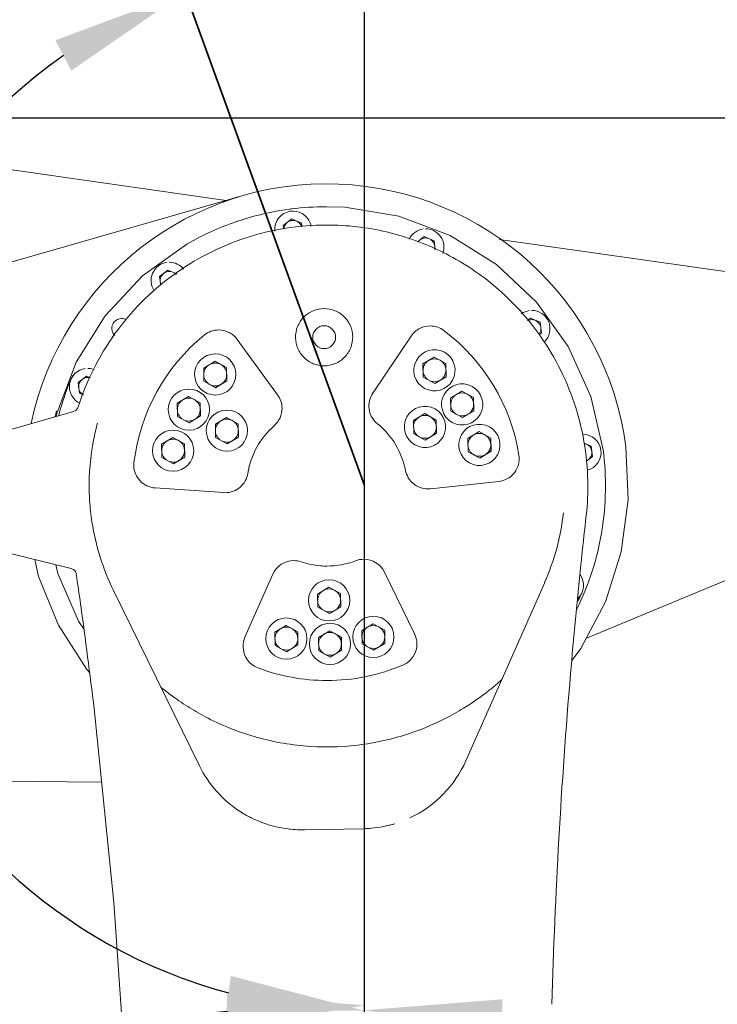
# Model space of a CAD drawing. Header units: millimetres. Extents: x 6756 to 17105, y -3613 to 3705.
# Tile 29 of 65: x 10062 to 10367, y 1717 to 2147. Entities that reach past the tile are written whole.
import ezdxf

# ---------------------------------------------------------------- set-up
doc = ezdxf.new("R2010")
doc.units = ezdxf.units.MM
doc.header["$PDSIZE"] = -5
doc.linetypes.add('点画线', pattern=[18, 12, -2, 2, -2])
doc.layers.get('0').update_dxf_attribs({"lineweight": 35})
for name, color, linetype, lineweight in [('中心线层', 1, '点画线', 18), ('尺寸线层', 3, 'Continuous', 18), ('粗实线层', 7, 'Continuous', 35), ('细实线层', 7, 'Continuous', 18)]:
    doc.layers.add(name, color=color, linetype=linetype, lineweight=lineweight)
doc.styles.add('标准', font='txt', dxfattribs={"width": 0.667})
doc.dimstyles.new('标准', dxfattribs={"dimscale": 15, "dimtxt": 3.5, "dimasz": 4, "dimexe": 2, "dimexo": 0, "dimtad": 1, "dimdsep": 46, "dimtxsty": '标准', "dimblk": '_CAXARROW', "dimcen": 0, "dimdle": 6, "dimazin": 2, "dimtfac": 0.707107, "dimtdec": 3, "dimtmove": 2, "dimatfit": 3, "dimfxl": 1, "dimfrac": 2, "dimtolj": 1, "dimarcsym": 1})

# ---------------------------------------------------------------- blocks, each defined once
blk = doc.blocks.new('678')
at = {"color": 5}
blk.add_line((-332.44, 1813.38), (0, 900), dxfattribs=at)
at = {"layer": '中心线层'}
blk.add_line((0, -903), (0, 900), dxfattribs=at)
at = {"layer": '粗实线层', "color": 8}
blk.add_arc((636.4, 636.4), 972, 110, 205, dxfattribs=at)
blk = doc.blocks.new('21324234')
at = {"layer": '细实线层'}
for p, q in [((-280.5, 1612.56), (-512.33, 1645.59)), ((-458.77, 1561.45), (-275.18, 1614.1)), ((-275.42, 1614.1), (-279.11, 1612.98)), ((-275.42, 1614.1), (-279.11, 1612.98)), ((-252.79, 1608.77), (-252.58, 1608.8)), ((-252.79, 1608.74), (-252.58, 1608.79)), ((-255.56, 1601.66), (-251.89, 1604.47)), ((-247.64, 1602.7), (-251.89, 1604.47)), ((-251.89, 1604.47), (-247.63, 1602.7)), ((-251.32, 1607.89), (-251.3, 1607.89)), ((-255.56, 1601.66), (-255.35, 1600.02)), ((-247.43, 1601.09), (-247.64, 1602.7)), ((-247.63, 1602.7), (-247.64, 1602.7)), ((-247.42, 1601.09), (-247.63, 1602.7)), ((-236.49, 1601.84), (-236.58, 1601.84)), ((-193.34, 1600.18), (-193.32, 1600.18)), ((-196.87, 1594.5), (-193.91, 1596.76)), ((-189.66, 1594.99), (-193.91, 1596.76)), ((-193.91, 1596.76), (-189.64, 1594.99)), ((-317.04, 1579.66), (-297.71, 1593.47)), ((-189.16, 1591.14), (-189.66, 1594.99)), ((-189.64, 1594.99), (-189.66, 1594.99)), ((-189.14, 1591.14), (-189.64, 1594.99)), ((71.45, 1562.41), (-160.97, 1595.53)), ((-305.39, 1585.57), (-305.37, 1585.57)), ((-309.63, 1579.35), (-305.96, 1582.15)), ((-309.63, 1579.35), (-309.14, 1575.63)), ((-302.08, 1580.54), (-305.96, 1582.15)), ((-305.96, 1582.15), (-302.08, 1580.54)), ((-146.98, 1564.52), (-146.95, 1564.52)), ((-148.86, 1560.09), (-147.55, 1561.1)), ((-147.55, 1561.1), (-143.28, 1559.33)), ((-143.3, 1559.33), (-147.55, 1561.09)), ((-142.7, 1554.75), (-143.3, 1559.33)), ((-143.28, 1559.33), (-143.3, 1559.33)), ((-142.69, 1554.75), (-143.28, 1559.33)), ((-199.64, 1553.33), (-216.42, 1528.37)), ((-144.64, 1555.37), (-144.39, 1555.02)), ((-144.64, 1555.37), (-144.39, 1555.01)), ((-143.68, 1553.99), (-142.7, 1554.75)), ((-142.69, 1554.75), (-143.67, 1553.99)), ((-142.69, 1554.75), (-142.7, 1554.75)), ((-258.02, 1527.59), (-275.73, 1551.89)), ((-285.32, 1545.56), (-285.3, 1545.56)), ((-290.35, 1539.35), (-285.4, 1542.33)), ((-280.36, 1539.54), (-285.41, 1542.32)), ((-285.4, 1542.33), (-280.35, 1539.54)), ((-194.5, 1541.16), (-189.56, 1544.14)), ((-194.39, 1535.39), (-194.5, 1541.16)), ((-184.5, 1541.35), (-189.56, 1544.14)), ((-184.41, 1535.58), (-184.52, 1541.35)), ((-184.5, 1541.35), (-184.39, 1535.58)), ((-345.29, 1532.98), (-341.63, 1535.79)), ((-339.84, 1535.04), (-341.63, 1535.79)), ((-341.63, 1535.79), (-339.83, 1535.05)), ((-341.06, 1539.21), (-341.03, 1539.21)), ((-290.35, 1539.35), (-290.24, 1533.58)), ((-280.25, 1533.77), (-280.36, 1539.54)), ((-280.35, 1539.54), (-280.36, 1539.54)), ((-280.24, 1533.77), (-280.35, 1539.54)), ((-345.29, 1532.98), (-344.7, 1528.4)), ((-285.18, 1530.78), (-290.24, 1533.58)), ((-285.19, 1530.79), (-280.25, 1533.77)), ((-280.24, 1533.77), (-285.18, 1530.78)), ((-280.24, 1533.77), (-280.25, 1533.77)), ((-194.39, 1535.39), (-189.34, 1532.6)), ((-189.34, 1532.61), (-184.41, 1535.58)), ((-184.39, 1535.58), (-189.34, 1532.6)), ((-184.39, 1535.58), (-184.41, 1535.58)), ((-342.96, 1527.68), (-344.7, 1528.4)), ((-296.86, 1530.2), (-296.83, 1530.2)), ((-285.32, 1527.56), (-285.3, 1527.56)), ((-285.3, 1527.56), (-285.13, 1527.56)), ((-193.83, 1530.49), (-193.8, 1530.49)), ((-182.39, 1526.26), (-177.45, 1529.24)), ((-172.39, 1526.44), (-177.45, 1529.24)), ((-301.88, 1523.99), (-296.94, 1526.97)), ((-301.88, 1523.99), (-301.77, 1518.22)), ((-291.9, 1524.18), (-296.94, 1526.97)), ((-296.94, 1526.97), (-291.88, 1524.18)), ((-291.79, 1518.41), (-291.9, 1524.18)), ((-291.88, 1524.18), (-291.9, 1524.18)), ((-291.77, 1518.41), (-291.88, 1524.18)), ((-182.28, 1520.48), (-182.39, 1526.26)), ((-172.3, 1520.67), (-172.41, 1526.44)), ((-172.39, 1526.44), (-172.29, 1520.67)), ((-350.8, 1519.35), (-410.83, 1502.04)), ((-350.8, 1519.35), (-347.2, 1520.39)), ((-280.23, 1521.01), (-280.2, 1521.01)), ((-198.66, 1516.45), (-193.72, 1519.43)), ((-188.67, 1516.63), (-193.72, 1519.43)), ((-182.28, 1520.48), (-177.23, 1517.69)), ((-177.23, 1517.7), (-172.3, 1520.67)), ((-172.29, 1520.67), (-177.23, 1517.69)), ((-172.29, 1520.67), (-172.3, 1520.67)), ((-296.72, 1515.43), (-301.77, 1518.22)), ((-296.72, 1515.44), (-291.79, 1518.41)), ((-291.77, 1518.41), (-296.72, 1515.43)), ((-291.77, 1518.41), (-291.79, 1518.41)), ((-285.25, 1514.81), (-280.31, 1517.79)), ((-285.25, 1514.81), (-285.14, 1509.03)), ((-280.31, 1517.79), (-275.25, 1515)), ((-275.27, 1515), (-280.31, 1517.78)), ((-275.16, 1509.22), (-275.27, 1515)), ((-275.25, 1515), (-275.27, 1515)), ((-275.14, 1509.22), (-275.25, 1515)), ((-198.55, 1510.67), (-198.66, 1516.45)), ((-188.57, 1510.86), (-188.68, 1516.63)), ((-188.67, 1516.63), (-188.56, 1510.86)), ((-181.72, 1515.59), (-181.69, 1515.59)), ((-303.72, 1512.26), (-303.69, 1512.26)), ((-296.86, 1512.2), (-296.83, 1512.2)), ((-296.83, 1512.2), (-296.66, 1512.2)), ((-198.55, 1510.67), (-193.5, 1507.88)), ((-193.51, 1507.89), (-188.57, 1510.86)), ((-188.56, 1510.86), (-193.5, 1507.88)), ((-188.56, 1510.86), (-188.57, 1510.86)), ((-174.86, 1508.59), (-169.92, 1511.57)), ((-164.86, 1508.78), (-169.92, 1511.57)), ((-124.66, 1510.45), (-124.64, 1510.45)), ((-308.74, 1506.05), (-303.79, 1509.03)), ((-308.74, 1506.05), (-308.63, 1500.28)), ((-298.76, 1506.24), (-303.8, 1509.03)), ((-303.79, 1509.03), (-298.74, 1506.24)), ((-298.65, 1500.47), (-298.76, 1506.24)), ((-298.74, 1506.24), (-298.76, 1506.24)), ((-298.63, 1500.47), (-298.74, 1506.24)), ((-280.09, 1506.24), (-285.14, 1509.03)), ((-280.09, 1506.25), (-275.16, 1509.22)), ((-275.14, 1509.22), (-280.09, 1506.24)), ((-275.14, 1509.22), (-275.16, 1509.22)), ((-197.99, 1505.78), (-197.97, 1505.78)), ((-174.75, 1502.81), (-174.86, 1508.59)), ((-164.77, 1503), (-164.88, 1508.78)), ((-164.86, 1508.78), (-164.75, 1503)), ((-120.98, 1505.26), (-123.99, 1506.51)), ((-123.99, 1506.51), (-120.97, 1505.26)), ((-280.23, 1503.01), (-280.2, 1503.01)), ((-280.2, 1503.01), (-280.03, 1503.02)), ((-174.75, 1502.81), (-169.7, 1500.02)), ((-169.7, 1500.03), (-164.77, 1503)), ((-164.75, 1503), (-169.7, 1500.02)), ((-164.75, 1503), (-164.77, 1503)), ((-120.38, 1500.68), (-120.98, 1505.26)), ((-120.97, 1505.26), (-120.98, 1505.26)), ((-120.37, 1500.68), (-120.97, 1505.26)), ((-303.58, 1497.49), (-308.63, 1500.28)), ((-303.58, 1497.5), (-298.65, 1500.47)), ((-298.63, 1500.47), (-303.58, 1497.49)), ((-298.63, 1500.47), (-298.65, 1500.47)), ((-174.19, 1497.92), (-174.16, 1497.92)), ((-122.96, 1498.7), (-120.38, 1500.68)), ((-120.37, 1500.68), (-122.96, 1498.69)), ((-120.37, 1500.68), (-120.38, 1500.68)), ((-303.72, 1494.26), (-303.69, 1494.26)), ((-303.69, 1494.26), (-303.52, 1494.26)), ((-122.98, 1421.42), (49.76, 1493)), ((-191.26, 1486.64), (-161.36, 1489.82)), ((-311.59, 1486.98), (-281.59, 1484.93)), ((-281.59, 1484.93), (-280.9, 1484.91)), ((-192.32, 1486.58), (-191.26, 1486.64)), ((-410.17, 1467.05), (-348.9, 1451.87)), ((-348.06, 1451.66), (-348.9, 1451.87)), ((-198.16, 1423.21), (-211.38, 1450.22)), ((-125.43, 1453.7), (-125.45, 1453.48)), ((-125.43, 1453.7), (-125.45, 1453.48)), ((-346.06, 1449.36), (-346.09, 1449.49)), ((-346.09, 1449.49), (-346.04, 1449.24)), ((-346.05, 1449.3), (-346.06, 1449.36)), ((-260.11, 1449.29), (-272.3, 1421.8)), ((-235.52, 1446.85), (-235.49, 1446.85)), ((-175.71, 1367.83), (-141.28, 1445.68)), ((-329.76, 1442.11), (-292.22, 1365.63)), ((-235.59, 1443.62), (-240.54, 1440.64)), ((-230.56, 1440.83), (-235.6, 1443.61)), ((-235.59, 1443.62), (-230.54, 1440.83)), ((-240.43, 1434.87), (-240.54, 1440.64)), ((-230.45, 1435.06), (-230.56, 1440.83)), ((-230.54, 1440.83), (-230.56, 1440.83)), ((-230.54, 1440.83), (-230.43, 1435.06)), ((-235.38, 1432.08), (-240.43, 1434.87)), ((-235.38, 1432.08), (-230.45, 1435.06)), ((-235.38, 1432.08), (-230.43, 1435.06)), ((-230.43, 1435.06), (-230.45, 1435.06)), ((-254.22, 1430.16), (-254.19, 1430.16)), ((-235.52, 1428.85), (-235.49, 1428.85)), ((-216.19, 1430.88), (-216.16, 1430.88)), ((-254.3, 1426.94), (-259.24, 1423.96)), ((-259.14, 1418.18), (-259.24, 1423.96)), ((-254.3, 1426.94), (-249.25, 1424.14)), ((-249.26, 1424.14), (-254.3, 1426.93)), ((-249.15, 1418.37), (-249.26, 1424.14)), ((-249.25, 1424.14), (-249.26, 1424.14)), ((-249.25, 1424.14), (-249.14, 1418.37)), ((-235.23, 1424.62), (-240.18, 1421.64)), ((-230.2, 1421.83), (-235.24, 1424.62)), ((-235.23, 1424.62), (-230.18, 1421.83)), ((-235.16, 1427.85), (-235.13, 1427.85)), ((-216.27, 1427.66), (-221.21, 1424.68)), ((-221.1, 1418.9), (-221.21, 1424.68)), ((-216.27, 1427.66), (-211.22, 1424.86)), ((-211.23, 1424.86), (-216.27, 1427.65)), ((-211.12, 1419.09), (-211.23, 1424.86)), ((-211.22, 1424.86), (-211.23, 1424.86)), ((-211.22, 1424.86), (-211.11, 1419.09)), ((-240.07, 1415.87), (-240.18, 1421.64)), ((-230.09, 1416.06), (-230.2, 1421.83)), ((-230.18, 1421.83), (-230.2, 1421.83)), ((-230.18, 1421.83), (-230.07, 1416.06)), ((-254.08, 1415.39), (-259.14, 1418.18)), ((-254.09, 1415.4), (-249.15, 1418.37)), ((-254.08, 1415.39), (-249.14, 1418.37)), ((-249.14, 1418.37), (-249.15, 1418.37)), ((-235.02, 1413.08), (-240.07, 1415.87)), ((-235.02, 1413.09), (-230.09, 1416.06)), ((-235.02, 1413.08), (-230.07, 1416.06)), ((-230.07, 1416.06), (-230.09, 1416.06)), ((-216.05, 1416.11), (-221.1, 1418.9)), ((-216.05, 1416.12), (-211.12, 1419.09)), ((-216.05, 1416.11), (-211.11, 1419.09)), ((-211.11, 1419.09), (-211.12, 1419.09)), ((-254.22, 1412.16), (-254.19, 1412.16)), ((-216.19, 1412.88), (-216.16, 1412.88)), ((-235.16, 1409.85), (-235.13, 1409.85)), ((-337.91, 1387.74), (-329.58, 1305.9)), ((-451.7, 1359.77), (-334.93, 1358.42)), ((-220.43, 1338.11), (-246.33, 1337.62)), ((-246.35, 1337.62), (-247.3, 1337.61)), ((-247.28, 1337.61), (-247.3, 1337.61)), ((-247.28, 1337.61), (-246.33, 1337.62))]:
    blk.add_line(p, q, dxfattribs=at)
for points in [[(-236.71, 1609.84), (-228.58, 1609.57), (-204.99, 1605.64)], [(-204.99, 1605.64), (-182.61, 1597.19), (-162.32, 1584.54), (-144.89, 1568.17), (-130.98, 1548.71), (-121.14, 1526.91), (-115.73, 1503.61)], [(-354.12, 1520.6), (-346.06, 1541.93), (-333.41, 1562.23), (-317.04, 1579.66)], [(-129.27, 1411.75), (-125.41, 1416.78), (-114.76, 1437.18), (-107.81, 1459.11), (-104.78, 1481.92), (-105.76, 1504.91)], [(-364.21, 1455.66), (-362.59, 1448.3), (-353.81, 1427.03), (-341.47, 1407.61), (-340.18, 1406.2)], [(-342.66, 1425.13), (-345.07, 1428.71), (-354.09, 1449.64), (-354.93, 1453.36)], [(-329.58, 1305.9), (-323.94, 1223.76), (-321.02, 1141.33)]]:
    blk.add_lwpolyline(points, dxfattribs=at)
blk.add_circle((-237.69, 1552.83), 5, dxfattribs=at)
for centre, radius, start, end in [((-236.65, 1487.84), 132, 7.429, 168.0876), ((-236.64, 1487.56), 122.29, 97.5882, 108.484), ((-236.76, 1488.21), 121.63, 97.2074, 97.4763), ((-236.7, 1487.66), 122.18, 90.0038, 97.2014), ((-251.32, 1599.89), 8, 97.4294, 185.6883), ((-236.75, 1488.15), 120.69, 96.9269, 97.4291), ((-251.3, 1599.89), 8, 10.6283, 90.0002), ((-236.59, 1487.57), 122.29, 108.8362, 119.7922), ((-236.83, 1488.2), 121.62, 108.4963, 108.8236), ((-251.31, 1599.89), 4, 128.7501, 177.9553), ((-251.31, 1599.89), 4, 17.3803, 126.1102), ((-193.32, 1592.18), 8, 340.0134, 89.9999), ((-193.34, 1592.18), 8, 97.4292, 154.7551), ((-193.33, 1592.18), 4, 346.9806, 126.1102), ((-236.9, 1488.17), 121.62, 119.8048, 120.0063), ((-193.33, 1592.18), 4, 128.749, 145.7489), ((-305.39, 1577.57), 8, 97.4293, 214.5337), ((-305.37, 1577.57), 8, 38.7888, 90.0001), ((-305.38, 1577.57), 4, 128.7493, 185.2734), ((-305.38, 1577.57), 4, 42.7703, 126.1102), ((-305.38, 1577.57), 4, 189.5834, 206.7664), ((-146.98, 1556.52), 8, 97.429, 124.7099), ((-146.95, 1556.52), 8, 313.8097, 89.9999), ((-326.27, 1556.74), 4.25, 89.9996, 187.4286), ((-326.27, 1556.74), 4.25, 62.3505, 90.0052), ((-146.96, 1556.52), 4, 323.1838, 117.7383), ((-236.46, 1487.84), 85, 129.1518, 173.0172), ((-236.46, 1487.84), 85, 9.1516, 53.017), ((-236.13, 1488.1), 113.55, 36.7389, 37.1662), ((-236.02, 1488.18), 113.42, 36.3232, 36.7389), ((-285.32, 1536.56), 9, 91.0847, 269.9997), ((-285.3, 1536.56), 9, 271.0846, 89.9998), ((-189.48, 1538.37), 9, 61.0843, 241.0842), ((-189.45, 1538.37), 9, 241.0843, 61.0842), ((-285.31, 1536.56), 5, 122.1607, 178.9979), ((-285.31, 1536.56), 5, 91.0836, 120.0093), ((-285.31, 1536.56), 5, 242.0911, 91.0851), ((-189.46, 1538.37), 5, 122.1597, 178.9994), ((-189.46, 1538.37), 5, 242.0922, 120.0081), ((-236.65, 1487.81), 121.07, 156.4399, 158.2423), ((-341.06, 1531.21), 8, 97.4294, 244.2998), ((-341.03, 1531.21), 8, 69.8345, 90.0015), ((-285.31, 1536.56), 5, 183.1708, 240.0764), ((-189.46, 1538.37), 5, 183.1708, 240.0764), ((-236.64, 1487.81), 121.08, 158.2458, 164.5464), ((-341.04, 1531.21), 4, 128.7493, 185.2734), ((-341.04, 1531.21), 4, 72.5636, 126.1102), ((-177.37, 1523.46), 9, 61.0843, 241.0842), ((-177.34, 1523.46), 9, 241.0843, 61.0842), ((-341.04, 1531.21), 4, 189.5846, 241.4228), ((-296.86, 1521.2), 9, 91.0847, 269.9997), ((-296.83, 1521.2), 9, 271.0846, 89.9998), ((-177.36, 1523.46), 5, 122.1597, 178.9994), ((-177.35, 1523.46), 5, 242.0922, 120.0081), ((-296.84, 1521.2), 5, 122.1607, 178.9979), ((-296.84, 1521.2), 5, 91.0836, 120.0093), ((-296.84, 1521.2), 5, 242.0911, 91.0851), ((-177.35, 1523.46), 5, 183.1708, 240.0764), ((-236.73, 1487.85), 122.42, 164.4526, 165.6979), ((-236.97, 1487.9), 121.73, 164.4041, 165.5656), ((-236.64, 1487.82), 121.08, 164.5477, 165.251), ((-296.84, 1521.2), 5, 183.1708, 240.0764), ((-280.23, 1512.01), 9, 91.0847, 269.9997), ((-280.2, 1512.01), 9, 271.0846, 89.9998), ((-193.64, 1513.65), 9, 61.0843, 241.0842), ((-193.61, 1513.65), 9, 241.0843, 61.0842), ((-193.63, 1513.65), 5, 242.0922, 120.0081), ((-280.21, 1512.01), 5, 122.1607, 178.9979), ((-280.21, 1512.02), 5, 91.0836, 120.0093), ((-280.21, 1512.01), 5, 242.0911, 91.0851), ((-193.63, 1513.65), 5, 122.1597, 178.9994), ((-169.84, 1505.8), 9, 61.0843, 241.0842), ((-303.72, 1503.26), 9, 91.0847, 269.9997), ((-303.69, 1503.26), 9, 271.0846, 89.9998), ((-280.21, 1512.01), 5, 183.1708, 240.0764), ((-193.63, 1513.65), 5, 183.1708, 240.0764), ((-169.82, 1505.8), 5, 122.1597, 178.9994), ((-169.81, 1505.8), 9, 241.0843, 61.0842), ((-169.82, 1505.8), 5, 242.0922, 120.0081), ((-124.66, 1502.44), 8.01, 90.0044, 90.353), ((-124.64, 1502.45), 8, 284.4165, 90), ((-303.7, 1503.26), 5, 122.1607, 178.9979), ((-303.7, 1503.26), 5, 91.0836, 120.0093), ((-303.7, 1503.26), 5, 242.0911, 91.0851), ((-169.82, 1505.8), 5, 183.1708, 240.0764), ((-124.65, 1502.45), 4, 67.4318, 80.1763), ((-124.65, 1502.45), 4, 307.4294, 67.4287), ((-303.7, 1503.26), 5, 183.1708, 240.0764), ((-162.43, 1499.77), 10.01, 1.0894, 9.1462), ((-310.89, 1496.96), 10.01, 173.0225, 181.0794), ((-124.65, 1502.45), 4, 294.8173, 307.4261), ((-236.55, 1487.71), 114.14, 353.5798, 1.1478), ((-237.14, 1487.97), 103.27, 181.1653, 186.1583), ((-236.17, 1488.07), 104.25, 186.1546, 188.7662), ((2360.14, 1195.36), 2498.96, 173.57632, 173.98736), ((-250.96, 1445.24), 10, 90.0012, 156.0833), ((-250.98, 1445.17), 10.07, 71.2648, 89.9347), ((-236.47, 1487.87), 35.03, 270.0105, 290.9596), ((-220.36, 1445.82), 10, 26.0854, 89.9991), ((-235.52, 1437.85), 9, 90.0003, 270.0001), ((-235.49, 1437.85), 9, 270.0003, 90.0001), ((-132.34, 1444.47), 8, 313.958, 35.4441), ((-235.5, 1437.85), 5, 122.1607, 178.9979), ((-235.5, 1437.85), 5, 242.0922, 120.0081), ((-235.5, 1437.85), 5, 183.1694, 240.0775), ((-236.8, 1487.88), 121.09, 335.4562, 336.4093), ((-254.22, 1421.16), 9, 90.0003, 270.0001), ((-254.19, 1421.16), 9, 270.0003, 90.0001), ((-216.19, 1421.88), 9, 90.0003, 270.0001), ((-216.16, 1421.88), 9, 270.0003, 90.0001), ((-254.21, 1421.16), 5, 122.1607, 178.9979), ((-254.21, 1421.16), 5, 242.0922, 120.0081), ((-235.16, 1418.85), 9, 90.0003, 270.0001), ((-235.14, 1418.85), 5, 242.0922, 120.0081), ((-235.13, 1418.85), 9, 270.0003, 90.0001), ((-216.18, 1421.88), 5, 122.1607, 178.9979), ((-216.18, 1421.88), 5, 242.0922, 120.0081), ((-254.21, 1421.16), 5, 183.1694, 240.0775), ((-235.14, 1418.85), 5, 122.1607, 178.9979), ((-216.18, 1421.88), 5, 183.1694, 240.0775), ((-263.15, 1417.75), 10, 181.0857, 249.1498), ((-235.14, 1418.85), 5, 183.1694, 240.0775), ((-207.14, 1418.81), 10, 293.019, 1.0831), ((-237, 1488.49), 114.84, 308.4703, 312.0641), ((-235.76, 1488.79), 115.19, 230.4709, 233.6934), ((-236.46, 1487.87), 114.03, 233.7027, 238.2954), ((-236.5, 1487.8), 113.95, 238.2952, 242.8752), ((-236.53, 1487.95), 114.12, 289.9903, 299.2795)]:
    blk.add_arc(centre, radius, start, end, dxfattribs=at)
for centre, major_axis, start_param, end_param in [((-236.43, 1487.84), (-74.2, 72.97), 3.50185, 3.805922), ((-221.46, 1388.1), (-35.67, 35.08), 2.787215, 3.50185), ((-247.36, 1387.61), (-35.67, 35.08), 1.742907, 1.898054), ((-247.36, 1387.61), (-35.67, 35.08), 2.184142, 2.34846), ((-221.46, 1388.1), (-35.67, 35.08), 2.562084, 2.645813)]:
    blk.add_ellipse(centre, major_axis=major_axis, ratio=0.998766, start_param=start_param, end_param=end_param, dxfattribs=at)
for points, knots in [([(-345.22, 1522.36), (-343.41, 1528.07), (-338.86, 1539.23), (-329.51, 1554.67), (-317.85, 1568.46), (-304.16, 1580.23), (-288.79, 1589.71), (-272.12, 1596.65), (-254.58, 1600.89), (-242.57, 1601.84), (-236.57, 1601.84)], [0, 0, 0, 0, 4528.080261, 9057.171122, 13585.348441, 18113.85805, 22642.229632, 27170.709669, 31699.195909, 36227.655535, 36227.655535, 36227.655535, 36227.655535]), ([(-145.64, 1556.7), (-150.92, 1563.67), (-163.14, 1576.43), (-185.32, 1590.84), (-210.2, 1599.81), (-227.75, 1601.84), (-236.49, 1601.84)], [0, 0, 0, 0, 4669.696175, 9338.165842, 14006.720581, 18675.473202, 18675.473202, 18675.473202, 18675.473202]), ([(-237.69, 1565.33), (-239.34, 1565.33), (-242.66, 1564.66), (-246.85, 1561.81), (-249.62, 1557.58), (-250.22, 1554.24), (-250.19, 1552.59)], [0, 0, 0, 0, 4699.376818, 9398.731521, 14097.805833, 18798.469188, 18798.469188, 18798.469188, 18798.469188]), ([(-225.19, 1553.06), (-225.23, 1554.67), (-225.92, 1557.9), (-228.72, 1561.97), (-232.84, 1564.69), (-236.09, 1565.33), (-237.69, 1565.33)], [0, 0, 0, 0, 4668.92795, 9336.132044, 14003.806284, 18671.679712, 18671.679712, 18671.679712, 18671.679712]), ([(-191.34, 1557.75), (-192.96, 1557.75), (-196.24, 1556.94), (-198.74, 1554.67), (-199.64, 1553.33)], [0, 0, 0, 0, 5190.692863, 10382.690419, 10382.690419, 10382.690419, 10382.690419]), ([(-185.33, 1555.74), (-186.18, 1556.38), (-188.12, 1557.4), (-190.27, 1557.75), (-191.34, 1557.75)], [0, 0, 0, 0, 5179.238222, 10358.36993, 10358.36993, 10358.36993, 10358.36993]), ([(-329.14, 1553.6), (-329.51, 1553.93), (-330.12, 1554.74), (-330.43, 1555.7), (-330.49, 1556.19)], [0, 0, 0, 0, 5438.476568, 10878.083097, 10878.083097, 10878.083097, 10878.083097]), ([(-283.82, 1556), (-284.95, 1556), (-287.23, 1555.61), (-289.25, 1554.47), (-290.13, 1553.75)], [0, 0, 0, 0, 5358.016628, 10716.881038, 10716.881038, 10716.881038, 10716.881038]), ([(-275.73, 1551.89), (-276.65, 1553.15), (-279.11, 1555.25), (-282.26, 1556), (-283.82, 1556)], [0, 0, 0, 0, 5342.624118, 10683.843537, 10683.843537, 10683.843537, 10683.843537]), ([(-237.69, 1540.33), (-236.05, 1540.33), (-232.72, 1540.99), (-228.53, 1543.84), (-225.77, 1548.08), (-225.16, 1551.42), (-225.19, 1553.06)], [0, 0, 0, 0, 4623.709511, 9247.397263, 13870.80914, 18495.784472, 18495.784472, 18495.784472, 18495.784472]), ([(-144.39, 1555.02), (-137.56, 1545.67), (-126.7, 1524.77), (-122.66, 1501.57), (-122.43, 1490)], [0, 0, 0, 0, 4975.2084, 9948.995889, 9948.995889, 9948.995889, 9948.995889]), ([(-250.19, 1552.59), (-250.16, 1550.98), (-249.46, 1547.75), (-246.67, 1543.68), (-242.55, 1540.96), (-239.3, 1540.33), (-237.69, 1540.33)], [0, 0, 0, 0, 4656.631798, 9311.544279, 13966.925669, 18622.505722, 18622.505722, 18622.505722, 18622.505722]), ([(-256.11, 1521.89), (-256.12, 1522.9), (-256.48, 1524.93), (-257.42, 1526.77), (-258.02, 1527.59)], [0, 0, 0, 0, 5205.34665, 10410.689983, 10410.689983, 10410.689983, 10410.689983]), ([(-216.42, 1528.37), (-216.99, 1527.53), (-217.87, 1525.67), (-218.14, 1523.62), (-218.12, 1522.61)], [0, 0, 0, 0, 5134.807664, 10269.618263, 10269.618263, 10269.618263, 10269.618263]), ([(-347.25, 1520.39), (-346.78, 1520.52), (-345.9, 1521.03), (-345.37, 1521.9), (-345.22, 1522.36)], [0, 0, 0, 0, 5367.012706, 10734.021951, 10734.021951, 10734.021951, 10734.021951]), ([(-259.52, 1514.17), (-258.43, 1515.12), (-256.66, 1517.52), (-256.08, 1520.45), (-256.11, 1521.89)], [0, 0, 0, 0, 5183.752989, 10367.51165, 10367.51165, 10367.51165, 10367.51165]), ([(-218.12, 1522.61), (-218.09, 1521.17), (-217.4, 1518.26), (-215.54, 1515.93), (-214.42, 1515.03)], [0, 0, 0, 0, 5111.115126, 10222.224291, 10222.224291, 10222.224291, 10222.224291]), ([(-336.77, 1515.26), (-337.42, 1512.87), (-339.67, 1503.24), (-340.54, 1493.28), (-340.39, 1485.87)], [0, 0, 0, 0, 2655.983978, 10611.85075, 10611.85075, 10611.85075, 10611.85075]), ([(-271.03, 1493.33), (-270.4, 1497.31), (-267.73, 1505.11), (-262.55, 1511.52), (-259.52, 1514.17)], [0, 0, 0, 0, 5159.627038, 10319.248866, 10319.248866, 10319.248866, 10319.248866]), ([(-214.42, 1515.03), (-211.29, 1512.49), (-205.87, 1506.28), (-202.91, 1498.59), (-202.13, 1494.64)], [0, 0, 0, 0, 5053.450232, 10106.905795, 10106.905795, 10106.905795, 10106.905795]), ([(-115.73, 1503.61), (-114.2, 1491.84), (-114.59, 1467.71), (-121.96, 1444.74), (-127.19, 1434.08)], [0, 0, 0, 0, 4787.38667, 9574.353708, 9574.353708, 9574.353708, 9574.353708]), ([(-161.36, 1489.82), (-160.13, 1489.95), (-157.72, 1490.68), (-154.75, 1493), (-152.81, 1496.24), (-152.4, 1498.73), (-152.42, 1499.96)], [0, 0, 0, 0, 4363.922256, 8726.727368, 13089.536999, 17453.469537, 17453.469537, 17453.469537, 17453.469537]), ([(-320.9, 1496.77), (-320.88, 1495.54), (-320.37, 1493.06), (-318.32, 1489.9), (-315.26, 1487.7), (-312.82, 1487.06), (-311.59, 1486.98)], [0, 0, 0, 0, 4629.96958, 9258.744971, 13887.513451, 18517.464947, 18517.464947, 18517.464947, 18517.464947]), ([(-280.9, 1484.9), (-279.73, 1484.9), (-277.37, 1485.32), (-274.28, 1487.14), (-272, 1489.91), (-271.21, 1492.18), (-271.03, 1493.33)], [0, 0, 0, 0, 4546.132271, 9089.038059, 13631.976463, 18176.048015, 18176.048015, 18176.048015, 18176.048015]), ([(-202.13, 1494.64), (-201.91, 1493.52), (-201.07, 1491.34), (-198.79, 1488.7), (-195.76, 1486.98), (-193.46, 1486.58), (-192.32, 1486.58)], [0, 0, 0, 0, 4423.865029, 8846.681269, 13269.493904, 17695.655824, 17695.655824, 17695.655824, 17695.655824]), ([(-339.2, 1472.18), (-338.4, 1466.97), (-336, 1456.67), (-332.08, 1446.84), (-329.76, 1442.11)], [0, 0, 0, 0, 5152.246898, 10305.066599, 10305.066599, 10305.066599, 10305.066599]), ([(-236.46, 1452.84), (-237.42, 1452.84), (-241.24, 1452.99), (-245.03, 1453.78), (-247.74, 1454.71)], [0, 0, 0, 0, 2481.68926, 9910.308003, 9910.308003, 9910.308003, 9910.308003]), ([(-347.23, 1451.29), (-347.28, 1451.33), (-347.54, 1451.49), (-347.83, 1451.6), (-348.06, 1451.66)], [0, 0, 0, 0, 2382.402294, 10311.395475, 10311.395475, 10311.395475, 10311.395475]), ([(-346.39, 1450.3), (-346.43, 1450.39), (-346.65, 1450.77), (-346.95, 1451.1), (-347.23, 1451.29)], [0, 0, 0, 0, 2404.848985, 10303.294424, 10303.294424, 10303.294424, 10303.294424]), ([(-346.09, 1449.49), (-346.11, 1449.56), (-346.18, 1449.84), (-346.29, 1450.11), (-346.39, 1450.3)], [0, 0, 0, 0, 2479.108941, 10295.726943, 10295.726943, 10295.726943, 10295.726943]), ([(-125.45, 1453.48), (-127.11, 1437.58), (-133.18, 1373.69), (-136.79, 1309.57), (-138.11, 1261.39)], [0, 0, 0, 0, 2270.004485, 9113.008992, 9113.008992, 9113.008992, 9113.008992]), ([(-346.08, 1449.5), (-346.08, 1449.48), (-346.07, 1449.43), (-346.06, 1449.38), (-346.06, 1449.33)], [0, 0, 0, 0, 2148.394119, 10293.012012, 10293.012012, 10293.012012, 10293.012012]), ([(-346.07, 1449.39), (-346.07, 1449.38), (-346.06, 1449.36), (-346.06, 1449.34), (-346.05, 1449.3), (-346.06, 1449.34), (-346.06, 1449.33)], [0, 0, 0, 0, 5279.733585, 12934.099489, 14818.776453, 18251.523752, 18251.523752, 18251.523752, 18251.523752]), ([(-346.06, 1449.39), (-346.06, 1449.38), (-346.07, 1449.38), (-346.06, 1449.36), (-346.06, 1449.37)], [0, 0, 0, 0, 9857.516428, 10292.517016, 10292.517016, 10292.517016, 10292.517016]), ([(-346.04, 1449.24), (-346.01, 1448.98), (-345.85, 1447.94), (-345.7, 1446.91), (-345.59, 1446.13)], [0, 0, 0, 0, 2558.401896, 10284.736866, 10284.736866, 10284.736866, 10284.736866]), ([(-345.59, 1446.13), (-344.96, 1441.74), (-342.21, 1422.31), (-339.7, 1402.84), (-337.91, 1387.74)], [0, 0, 0, 0, 2289.890895, 10147.643303, 10147.643303, 10147.643303, 10147.643303]), ([(-266.71, 1408.4), (-261.9, 1406.57), (-251.93, 1403.78), (-241.61, 1402.84), (-236.46, 1402.84)], [0, 0, 0, 0, 4822.579455, 9645.484044, 9645.484044, 9645.484044, 9645.484044]), ([(-236.46, 1402.84), (-230.78, 1402.84), (-219.39, 1403.98), (-208.46, 1407.38), (-203.23, 1409.61)], [0, 0, 0, 0, 4761.81156, 9523.887161, 9523.887161, 9523.887161, 9523.887161]), ([(-180.71, 1388.41), (-179.38, 1389.15), (-174.13, 1392.24), (-169.13, 1395.74), (-165.56, 1398.58)], [0, 0, 0, 0, 2324.413861, 9278.327091, 9278.327091, 9278.327091, 9278.327091]), ([(-288.45, 1386.39), (-281.61, 1382.88), (-267.02, 1377.19), (-243.79, 1373.26), (-220.14, 1374.2), (-204.83, 1378.05), (-197.52, 1380.71)], [0, 0, 0, 0, 4141.866397, 8369.199278, 12611.355098, 16805.607275, 16805.607275, 16805.607275, 16805.607275]), ([(-292.22, 1365.63), (-290.27, 1361.64), (-285.18, 1354.04), (-274.64, 1344.98), (-261.67, 1339), (-252.09, 1337.61), (-247.28, 1337.61)], [0, 0, 0, 0, 3996.811628, 8113.112243, 12354.244394, 16680.78719, 16680.78719, 16680.78719, 16680.78719]), ([(-220.43, 1338.11), (-219.27, 1338.13), (-214.65, 1338.38), (-210.07, 1339.27), (-206.75, 1340.29)], [0, 0, 0, 0, 2277.552956, 9097.846374, 9097.846374, 9097.846374, 9097.846374])]:
    blk.add_open_spline(points, degree=3, knots=knots, dxfattribs=at)
for points in [[(-220.36, 1455.82), (-221.57, 1455.82), (-222.8, 1455.59), (-223.94, 1455.16)], [(-125.07, 1457.12), (-125.19, 1455.98), (-125.31, 1454.84), (-125.43, 1453.7)], [(-272.3, 1421.8), (-272.88, 1420.48), (-273.18, 1419), (-273.15, 1417.56)], [(-197.14, 1419), (-197.17, 1420.44), (-197.52, 1421.91), (-198.16, 1423.21)]]:
    blk.add_open_spline(points, degree=3, dxfattribs=at)
blk = doc.blocks.new('_CAXARROW')
blk.add_hatch(color=0).paths.add_polyline_path([(0, 0), (-1, 0.125), (-1, -0.125)], flags=0)
blk = doc.blocks.new('*X6')
at = {"layer": 'Defpoints', "color": 0, "transparency": 16777216}
for p in [(10212.69, 2890.12), (10849.09, 1679.91), (10548.09, 1624.44), (10212.69, 1043.51), (10212.69, 405.51)]:
    blk.add_point(p, dxfattribs=at)
at = {"layer": '尺寸线层', "color": 0, "linetype": 'Continuous', "lineweight": -2, "transparency": 16777216}
for start, end in [(71.38974, 84.87338), (50.12662, 63.49743)]:
    blk.add_arc((10212.69, 1043.51), 670.79, start, end, dxfattribs=at)
at = {"layer": '尺寸线层', "color": 0, "lineweight": -2, "transparency": 16777216, "xscale": 60, "yscale": 60, "zscale": 60}
for p, rotation in [((10212.69, 1714.31), 177.4366922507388), ((10687.01, 1517.84), 317.5633077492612)]:
    blk.add_blockref('_CAXARROW', p, dxfattribs=dict(at, rotation=rotation))
at = {"layer": '尺寸线层', "color": 0, "transparency": 16777216, "insert": (10469.39, 1663.25), "char_height": 52.5, "attachment_point": 5, "style": '标准', "bg_fill": 3, "box_fill_scale": 1.1, "bg_fill_color": 256, "bg_fill_true_color": 13158600, "bg_fill_transparency": 0}
blk.add_mtext('\\A1;45°', dxfattribs=at)
blk = doc.blocks.new('*X8')
at = {"layer": 'Defpoints', "color": 0, "transparency": 16777216}
for p in [(10516.64, 2593.29), (10737.43, 1748.78), (10849.09, 1679.91), (10849.09, 1679.91), (10212.69, 1043.51)]:
    blk.add_point(p, dxfattribs=at)
at = {"layer": '尺寸线层', "color": 0, "linetype": 'Continuous', "lineweight": -2, "transparency": 16777216}
for start, end in [(136.4377, 150.7917), (183.159, 198.5623)]:
    blk.add_arc((10849.09, 1679.91), 131.19, start, end, dxfattribs=at)
at = {"layer": '尺寸线层', "color": 0, "lineweight": -2, "transparency": 16777216, "xscale": 60, "yscale": 60, "zscale": 60}
for p, rotation in [((10804.22, 1803.19), 33.21885327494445), ((10756.32, 1587.14), 301.7811467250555)]:
    blk.add_blockref('_CAXARROW', p, dxfattribs=dict(at, rotation=rotation))
at = {"layer": '尺寸线层', "color": 0, "transparency": 16777216, "insert": (10721, 1708.31), "char_height": 52.5, "attachment_point": 5, "style": '标准', "bg_fill": 3, "box_fill_scale": 1.1, "bg_fill_color": 256, "bg_fill_true_color": 13158600, "bg_fill_transparency": 0}
blk.add_mtext('\\A1;115°', dxfattribs=at)
blk = doc.blocks.new('*X9')
at = {"layer": 'Defpoints', "color": 0, "transparency": 16777216}
for p in [(10212.69, 2890.12), (9880.25, 2856.9), (9992.87, 2009.33), (10212.69, 1943.51), (10212.69, 405.51)]:
    blk.add_point(p, dxfattribs=at)
at = {"layer": '尺寸线层', "color": 0, "linetype": 'Continuous', "lineweight": -2, "transparency": 16777216}
for start, end in [(125.0247, 181.054), (199.2021, 254.9753)]:
    blk.add_arc((10212.69, 1943.51), 229.46, start, end, dxfattribs=at)
at = {"layer": '尺寸线层', "color": 0, "lineweight": -2, "transparency": 16777216, "xscale": 60, "yscale": 60, "zscale": 60}
for p, rotation in [((10134.21, 2159.14), 27.51235745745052), ((10212.69, 1714.05), 352.4876425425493)]:
    blk.add_blockref('_CAXARROW', p, dxfattribs=dict(at, rotation=rotation))
at = {"layer": '尺寸线层', "color": 0, "transparency": 16777216, "insert": (9986.71, 1903.67), "char_height": 52.5, "attachment_point": 5, "style": '标准', "bg_fill": 3, "box_fill_scale": 1.1, "bg_fill_color": 256, "bg_fill_true_color": 13158600, "bg_fill_transparency": 0}
blk.add_mtext('\\A1;160°', dxfattribs=at)
blk = doc.blocks.new('*X10')
at = {"layer": 'Defpoints', "color": 0, "transparency": 16777216}
for p in [(10212.69, 2890.12), (9519.43, 1617.44), (10101.03, 1211.66), (10212.69, 1043.51), (10212.69, 405.51)]:
    blk.add_point(p, dxfattribs=at)
at = {"layer": '尺寸线层', "color": 0, "linetype": 'Continuous', "lineweight": -2, "transparency": 16777216}
blk.add_arc((10212.69, 1043.51), 201.84, 107.0952, 123.2845, dxfattribs=at)
at = {"layer": '尺寸线层', "color": 0, "lineweight": -2, "transparency": 16777216, "xscale": 60, "yscale": 60, "zscale": 60}
for p, rotation in [((10212.69, 1245.36), 8.547605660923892), ((10057.22, 1172.23), 221.832066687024)]:
    blk.add_blockref('_CAXARROW', p, dxfattribs=dict(at, rotation=rotation))
at = {"layer": '尺寸线层', "color": 0, "transparency": 16777216, "insert": (10136.22, 1285.02), "char_height": 52.5, "attachment_point": 5, "style": '标准', "bg_fill": 3, "box_fill_scale": 1.1, "bg_fill_color": 256, "bg_fill_true_color": 13158600, "bg_fill_transparency": 0}
blk.add_mtext('\\A1;50.38°', dxfattribs=at)
blk = doc.blocks.new('*X12')
at = {"layer": 'Defpoints', "color": 0, "transparency": 16777216}
for p in [(10212.69, 2890.12), (9829.92, 1596.99), (10212.69, 1043.51), (9339.43, 825.78), (10212.69, 405.51)]:
    blk.add_point(p, dxfattribs=at)
at = {"layer": '尺寸线层', "color": 0, "linetype": 'Continuous', "lineweight": -2, "transparency": 16777216}
for start, end in [(95.11022, 138.04085), (145.75572, 188.88978)]:
    blk.add_arc((10212.69, 1043.51), 672.94, start, end, dxfattribs=at)
at = {"layer": '尺寸线层', "color": 0, "lineweight": -2, "transparency": 16777216, "xscale": 60, "yscale": 60, "zscale": 60}
for p, rotation in [((10212.69, 1716.46), 2.555109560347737), ((9559.74, 880.71), 281.4448904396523)]:
    blk.add_blockref('_CAXARROW', p, dxfattribs=dict(at, rotation=rotation))
at = {"layer": '尺寸线层', "color": 0, "transparency": 16777216, "insert": (9682.4, 1457.82), "char_height": 52.5, "attachment_point": 5, "style": '标准', "bg_fill": 3, "box_fill_scale": 1.1, "bg_fill_color": 256, "bg_fill_true_color": 13158600, "bg_fill_transparency": 0}
blk.add_mtext('\\A1;104°', dxfattribs=at)
blk = doc.blocks.new('*X24')
at = {"layer": 'Defpoints', "color": 0, "transparency": 16777216}
for p in [(10212.69, 2313.65), (10212.69, 1043.51), (10545.4, 1043.51)]:
    blk.add_point(p, dxfattribs=at)
at = {"layer": '尺寸线层', "color": 0, "linetype": 'Continuous', "lineweight": -2, "transparency": 16777216}
for p, q in [((10212.69, 1043.51), (10212.69, 2343.65)), ((10545.4, 1043.51), (10545.4, 2343.65)), ((10485.4, 2313.65), (10272.69, 2313.65))]:
    blk.add_line(p, q, dxfattribs=at)
at = {"layer": '尺寸线层', "color": 0, "lineweight": -2, "transparency": 16777216, "xscale": 60, "yscale": 60, "zscale": 60, "rotation": 180}
blk.add_blockref('_CAXARROW', (10212.69, 2313.65), dxfattribs=at)
at = {"layer": '尺寸线层', "color": 0, "lineweight": -2, "transparency": 16777216, "xscale": 60, "yscale": 60, "zscale": 60}
blk.add_blockref('_CAXARROW', (10545.4, 2313.65), dxfattribs=at)
at = {"layer": '尺寸线层', "color": 0, "transparency": 16777216, "insert": (10379.05, 2349.27), "char_height": 52.5, "attachment_point": 5, "style": '标准', "bg_fill": 3, "box_fill_scale": 1.1, "bg_fill_color": 256, "bg_fill_true_color": 13158600, "bg_fill_transparency": 0}
blk.add_mtext('\\A1;332.71', dxfattribs=at)
blk = doc.blocks.new('*X26')
at = {"layer": 'Defpoints', "color": 0, "transparency": 16777216}
for p in [(9920.4, 2104.12), (11005.9, 2104.12), (10762.69, 447.01)]:
    blk.add_point(p, dxfattribs=at)
at = {"layer": '尺寸线层', "color": 0, "linetype": 'Continuous', "lineweight": -2, "transparency": 16777216}
for p, q in [((9920.4, 2104.12), (11035.9, 2104.12)), ((11005.9, 507.01), (11005.9, 2044.12)), ((10762.69, 447.01), (11035.9, 447.01))]:
    blk.add_line(p, q, dxfattribs=at)
at = {"layer": '尺寸线层', "color": 0, "lineweight": -2, "transparency": 16777216, "xscale": 60, "yscale": 60, "zscale": 60}
for p, rotation in [((11005.9, 2104.12), 90), ((11005.9, 447.01), 270)]:
    blk.add_blockref('_CAXARROW', p, dxfattribs=dict(at, rotation=rotation))
at = {"layer": '尺寸线层', "color": 0, "transparency": 16777216, "insert": (10970.28, 1275.56), "char_height": 52.5, "attachment_point": 5, "rotation": 90, "style": '标准', "bg_fill": 3, "box_fill_scale": 1.1, "bg_fill_color": 256, "bg_fill_true_color": 13158600, "bg_fill_transparency": 0}
blk.add_mtext('\\A1;1660', dxfattribs=at)
blk = doc.blocks.new('*X27')
at = {"layer": 'Defpoints', "color": 0, "transparency": 16777216}
for p in [(9880.25, 2856.9), (11187.56, 2856.9), (10762.69, 447.01)]:
    blk.add_point(p, dxfattribs=at)
at = {"layer": '尺寸线层', "color": 0, "linetype": 'Continuous', "lineweight": -2, "transparency": 16777216}
for p, q in [((9880.25, 2856.9), (11217.56, 2856.9)), ((11187.56, 507.01), (11187.56, 2796.9)), ((10762.69, 447.01), (11217.56, 447.01))]:
    blk.add_line(p, q, dxfattribs=at)
at = {"layer": '尺寸线层', "color": 0, "lineweight": -2, "transparency": 16777216, "xscale": 60, "yscale": 60, "zscale": 60}
for p, rotation in [((11187.56, 2856.9), 90), ((11187.56, 447.01), 270)]:
    blk.add_blockref('_CAXARROW', p, dxfattribs=dict(at, rotation=rotation))
at = {"layer": '尺寸线层', "color": 0, "transparency": 16777216, "insert": (11151.93, 1651.95), "char_height": 52.5, "attachment_point": 5, "rotation": 90, "style": '标准', "bg_fill": 3, "box_fill_scale": 1.1, "bg_fill_color": 256, "bg_fill_true_color": 13158600, "bg_fill_transparency": 0}
blk.add_mtext('\\A1;2410', dxfattribs=at)

msp = doc.modelspace()

# ---------------------------------------------------------------- block references
at = {"layer": '粗实线层'}
for name, p in [('678', (10212.691, 1043.514)), ('21324234', (10432.691, 455.514))]:
    msp.add_blockref(name, p, dxfattribs=at)

# ---------------------------------------------------------------- next in the draw order: dimensions: what is measured, and where the dimension line sits
at = {"layer": '尺寸线层'}
dim = msp.add_angular_dim_2l(base=(10548.087, 1624.437), line1=((10212.691, 1043.514), (10849.087, 1679.91)), line2=((10212.691, 405.51), (10212.691, 2890.117)), dimstyle='标准', override={"dimtad": 0, "dimtih": 1, "dimtoh": 1, "dimsah": 1, "dimtfill": 1, "dimtzin": 8}, dxfattribs=at)
dim.commit()
dim.dimension.update_dxf_attribs({"geometry": '*X6', "text_midpoint": (10469.392, 1663.246)})

# ---------------------------------------------------------------- next in the draw order: dimensions: what is measured, and where the dimension line sits
dim = msp.add_angular_dim_2l(base=(10737.427, 1748.784), line1=((10212.691, 1043.514), (10849.087, 1679.91)), line2=((10516.644, 2593.292), (10849.087, 1679.91)), dimstyle='标准', override={"dimtad": 0, "dimtih": 1, "dimtoh": 1, "dimsah": 1, "dimtfill": 1, "dimtzin": 8}, dxfattribs=at)
dim.commit()
dim.dimension.update_dxf_attribs({"geometry": '*X8', "text_midpoint": (10721.005, 1708.306)})

# ---------------------------------------------------------------- next in the draw order: dimensions: what is measured, and where the dimension line sits
dim = msp.add_angular_dim_2l(base=(9992.868, 2009.325), line1=((9880.248, 2856.896), (10212.691, 1943.514)), line2=((10212.691, 405.51), (10212.691, 2890.117)), dimstyle='标准', override={"dimtad": 0, "dimtih": 1, "dimtoh": 1, "dimsah": 1, "dimtfill": 1, "dimtzin": 8}, dxfattribs=at)
dim.commit()
dim.dimension.update_dxf_attribs({"geometry": '*X9', "text_midpoint": (9986.714, 1903.668), "dimtype": 162})

# ---------------------------------------------------------------- next in the draw order: dimensions: what is measured, and where the dimension line sits
dim = msp.add_angular_dim_2l(base=(10101.033, 1211.659), line1=((9519.433, 1617.442), (10212.691, 1043.514)), line2=((10212.691, 405.51), (10212.691, 2890.117)), dimstyle='标准', override={"dimtad": 0, "dimtih": 1, "dimtoh": 1, "dimsah": 1, "dimtfill": 1, "dimtzin": 8}, dxfattribs=at)
dim.commit()
dim.dimension.update_dxf_attribs({"geometry": '*X10', "text_midpoint": (10136.219, 1285.025), "dimtype": 162})

# ---------------------------------------------------------------- next in the draw order: dimensions: what is measured, and where the dimension line sits
dim = msp.add_angular_dim_2l(base=(9829.921, 1596.993), line1=((10212.691, 1043.514), (9339.425, 825.785)), line2=((10212.691, 405.51), (10212.691, 2890.117)), dimstyle='标准', override={"dimtad": 0, "dimtih": 1, "dimtoh": 1, "dimsah": 1, "dimtfill": 1, "dimtzin": 8}, dxfattribs=at)
dim.commit()
dim.dimension.update_dxf_attribs({"geometry": '*X12', "text_midpoint": (9682.405, 1457.819), "dimtype": 162})

# ---------------------------------------------------------------- next in the draw order: dimensions: what is measured, and where the dimension line sits
dim = msp.add_linear_dim(base=(10212.691, 2313.647), p1=(10545.404, 1043.514), p2=(10212.691, 1043.514), dimstyle='标准', override={"dimsah": 1, "dimtfill": 1, "dimtzin": 8}, dxfattribs=at)
dim.commit()
dim.dimension.update_dxf_attribs({"geometry": '*X24', "text_midpoint": (10379.048, 2349.272)})

# ---------------------------------------------------------------- next in the draw order: dimensions: what is measured, and where the dimension line sits
dim = msp.add_linear_dim(base=(11005.902, 2104.115), p1=(10762.691, 447.014), p2=(9920.398, 2104.115), angle=90, text='1660', dimstyle='标准', override={"dimsah": 1, "dimtfac": 1, "dimtfill": 1, "dimtzin": 8}, dxfattribs=at)
dim.commit()
dim.dimension.update_dxf_attribs({"geometry": '*X26', "text_midpoint": (10970.277, 1275.565)})

# ---------------------------------------------------------------- next in the draw order: dimensions: what is measured, and where the dimension line sits
dim = msp.add_linear_dim(base=(11187.558, 2856.896), p1=(10762.691, 447.014), p2=(9880.248, 2856.896), angle=90, text='2410', dimstyle='标准', override={"dimsah": 1, "dimtfac": 1, "dimtfill": 1, "dimtzin": 8}, dxfattribs=at)
dim.commit()
dim.dimension.update_dxf_attribs({"geometry": '*X27', "text_midpoint": (11151.933, 1651.955)})

doc.saveas('drawing.dxf')
